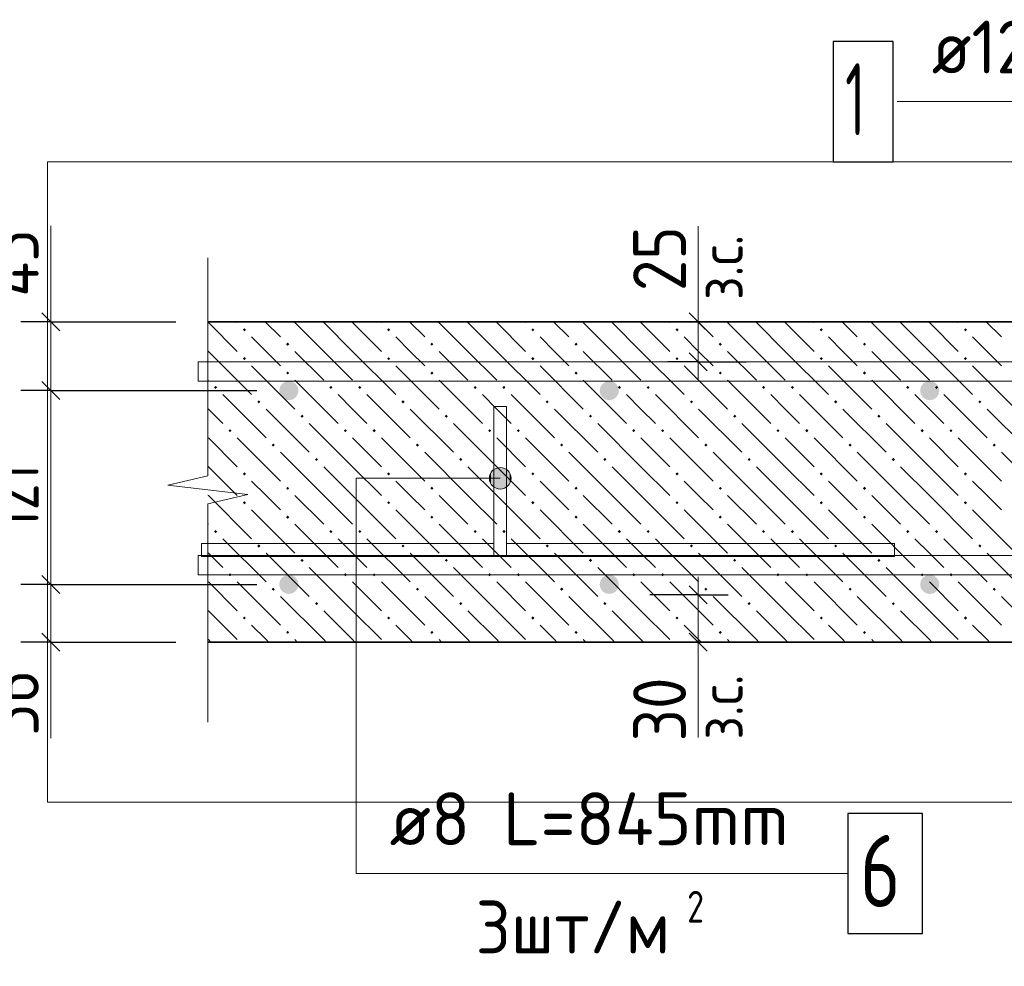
# Model space of a CAD drawing. Header units: millimetres. Extents: x 0 to 42000, y -59 to 29700.
# Tile 11 of 17: x 27701 to 31797, y 16272 to 20214. Entities that reach past the tile are written whole.
import ezdxf

# ---------------------------------------------------------------- set-up
doc = ezdxf.new("R2010")
doc.units = ezdxf.units.MM
for name, color, linetype, lineweight in [('Standard', 7, 'Continuous', 25), ('ЖБ Перекрытие верхний уровень', 7, 'Continuous', 18), ('Размерная линия_ общее', 7, 'Continuous', 13), ('Фоновоя арматура Х1', 7, 'Continuous', 25)]:
    doc.layers.add(name, color=color, linetype=linetype, lineweight=lineweight)
doc.styles.add('ISOCPEUR', font='txt')

msp = doc.modelspace()

# ---------------------------------------------------------------- hatches: boundary and pattern name
at = {"layer": 'Standard', "linetype": 'Continuous', "lineweight": 13, "transparency": 33554687}
for points in [[(29661.4, 18281.9), (29661.4, 18326.9), (29655.1, 18304.4)], [(29677.6, 18265.7), (29677.6, 18343.1), (29661.4, 18326.9)], [(29677.6, 18265.7), (29661.4, 18326.9), (29661.4, 18281.9)], [(29700.1, 18259.4), (29700.1, 18349.4), (29677.6, 18343.1)], [(29700.1, 18259.4), (29677.6, 18343.1), (29677.6, 18265.7)], [(29722.6, 18265.7), (29722.6, 18343.1), (29700.1, 18349.4)], [(29722.6, 18265.7), (29700.1, 18349.4), (29700.1, 18259.4)], [(29738.8, 18281.9), (29738.8, 18326.9), (29722.6, 18343.1)], [(29738.8, 18281.9), (29722.6, 18343.1), (29722.6, 18265.7)], [(29738.8, 18326.9), (29738.8, 18281.9), (29745.1, 18304.4)]]:
    msp.add_hatch(color=7, dxfattribs=at).paths.add_polyline_path(points)
at = {"layer": 'ЖБ Перекрытие верхний уровень', "linetype": 'Continuous', "lineweight": 18, "transparency": 33554687}
for points in [[(28629.2, 18922.7), (28635.7, 18929.2), (28642.2, 18922.7), (28635.7, 18916.2)], [(29229.2, 18922.7), (29235.7, 18929.2), (29242.2, 18922.7), (29235.7, 18916.2)], [(29829.2, 18922.7), (29835.7, 18929.2), (29842.2, 18922.7), (29835.7, 18916.2)], [(30429.2, 18922.7), (30435.7, 18929.2), (30442.2, 18922.7), (30435.7, 18916.2)], [(31029.2, 18922.7), (31035.7, 18929.2), (31042.2, 18922.7), (31035.7, 18916.2)], [(31629.2, 18922.7), (31635.7, 18929.2), (31642.2, 18922.7), (31635.7, 18916.2)], [(28809.2, 18862.7), (28815.7, 18869.2), (28822.2, 18862.7), (28815.7, 18856.2)], [(29409.2, 18862.7), (29415.7, 18869.2), (29422.2, 18862.7), (29415.7, 18856.2)], [(30009.2, 18862.7), (30015.7, 18869.2), (30022.2, 18862.7), (30015.7, 18856.2)], [(30609.2, 18862.7), (30615.7, 18869.2), (30622.2, 18862.7), (30615.7, 18856.2)], [(31209.2, 18862.7), (31215.7, 18869.2), (31222.2, 18862.7), (31215.7, 18856.2)], [(28629.2, 18802.7), (28635.7, 18809.2), (28642.2, 18802.7), (28635.7, 18796.2)], [(29229.2, 18802.7), (29235.7, 18809.2), (29242.2, 18802.7), (29235.7, 18796.2)], [(29829.2, 18802.7), (29835.7, 18809.2), (29842.2, 18802.7), (29835.7, 18796.2)], [(30429.2, 18802.7), (30435.7, 18809.2), (30442.2, 18802.7), (30435.7, 18796.2)], [(31029.2, 18802.7), (31035.7, 18809.2), (31042.2, 18802.7), (31035.7, 18796.2)], [(31629.2, 18802.7), (31635.7, 18809.2), (31642.2, 18802.7), (31635.7, 18796.2)], [(28809.2, 18742.7), (28815.7, 18749.2), (28822.2, 18742.7), (28815.7, 18736.2)], [(29409.2, 18742.7), (29415.7, 18749.2), (29422.2, 18742.7), (29415.7, 18736.2)], [(30009.2, 18742.7), (30015.7, 18749.2), (30022.2, 18742.7), (30015.7, 18736.2)], [(30609.2, 18742.7), (30615.7, 18749.2), (30622.2, 18742.7), (30615.7, 18736.2)], [(31209.2, 18742.7), (31215.7, 18749.2), (31222.2, 18742.7), (31215.7, 18736.2)], [(28509.2, 18682.7), (28515.7, 18689.2), (28522.2, 18682.7), (28515.7, 18676.2)], [(28989.2, 18682.7), (28995.7, 18689.2), (29002.2, 18682.7), (28995.7, 18676.2)], [(29109.2, 18682.7), (29115.7, 18689.2), (29122.2, 18682.7), (29115.7, 18676.2)], [(29589.2, 18682.7), (29595.7, 18689.2), (29602.2, 18682.7), (29595.7, 18676.2)], [(29709.2, 18682.7), (29715.7, 18689.2), (29722.2, 18682.7), (29715.7, 18676.2)], [(30189.2, 18682.7), (30195.7, 18689.2), (30202.2, 18682.7), (30195.7, 18676.2)], [(30309.2, 18682.7), (30315.7, 18689.2), (30322.2, 18682.7), (30315.7, 18676.2)], [(30789.2, 18682.7), (30795.7, 18689.2), (30802.2, 18682.7), (30795.7, 18676.2)], [(30909.2, 18682.7), (30915.7, 18689.2), (30922.2, 18682.7), (30915.7, 18676.2)], [(31389.2, 18682.7), (31395.7, 18689.2), (31402.2, 18682.7), (31395.7, 18676.2)], [(31509.2, 18682.7), (31515.7, 18689.2), (31522.2, 18682.7), (31515.7, 18676.2)], [(28689.2, 18622.7), (28695.7, 18629.2), (28702.2, 18622.7), (28695.7, 18616.2)], [(29289.2, 18622.7), (29295.7, 18629.2), (29302.2, 18622.7), (29295.7, 18616.2)], [(29889.2, 18622.7), (29895.7, 18629.2), (29902.2, 18622.7), (29895.7, 18616.2)], [(30489.2, 18622.7), (30495.7, 18629.2), (30502.2, 18622.7), (30495.7, 18616.2)], [(31089.2, 18622.7), (31095.7, 18629.2), (31102.2, 18622.7), (31095.7, 18616.2)], [(31689.2, 18622.7), (31695.7, 18629.2), (31702.2, 18622.7), (31695.7, 18616.2)], [(28869.2, 18562.7), (28875.7, 18569.2), (28882.2, 18562.7), (28875.7, 18556.2)], [(29469.2, 18562.7), (29475.7, 18569.2), (29482.2, 18562.7), (29475.7, 18556.2)], [(30069.2, 18562.7), (30075.7, 18569.2), (30082.2, 18562.7), (30075.7, 18556.2)], [(30669.2, 18562.7), (30675.7, 18569.2), (30682.2, 18562.7), (30675.7, 18556.2)], [(31269.2, 18562.7), (31275.7, 18569.2), (31282.2, 18562.7), (31275.7, 18556.2)], [(28569.2, 18502.7), (28575.7, 18509.2), (28582.2, 18502.7), (28575.7, 18496.2)], [(29049.2, 18502.7), (29055.7, 18509.2), (29062.2, 18502.7), (29055.7, 18496.2)], [(29169.2, 18502.7), (29175.7, 18509.2), (29182.2, 18502.7), (29175.7, 18496.2)], [(29649.2, 18502.7), (29655.7, 18509.2), (29662.2, 18502.7), (29655.7, 18496.2)], [(29769.2, 18502.7), (29775.7, 18509.2), (29782.2, 18502.7), (29775.7, 18496.2)], [(30249.2, 18502.7), (30255.7, 18509.2), (30262.2, 18502.7), (30255.7, 18496.2)], [(30369.2, 18502.7), (30375.7, 18509.2), (30382.2, 18502.7), (30375.7, 18496.2)], [(30849.2, 18502.7), (30855.7, 18509.2), (30862.2, 18502.7), (30855.7, 18496.2)], [(30969.2, 18502.7), (30975.7, 18509.2), (30982.2, 18502.7), (30975.7, 18496.2)], [(31449.2, 18502.7), (31455.7, 18509.2), (31462.2, 18502.7), (31455.7, 18496.2)], [(31569.2, 18502.7), (31575.7, 18509.2), (31582.2, 18502.7), (31575.7, 18496.2)], [(28749.2, 18442.7), (28755.7, 18449.2), (28762.2, 18442.7), (28755.7, 18436.2)], [(29349.2, 18442.7), (29355.7, 18449.2), (29362.2, 18442.7), (29355.7, 18436.2)], [(29949.2, 18442.7), (29955.7, 18449.2), (29962.2, 18442.7), (29955.7, 18436.2)], [(30549.2, 18442.7), (30555.7, 18449.2), (30562.2, 18442.7), (30555.7, 18436.2)], [(31149.2, 18442.7), (31155.7, 18449.2), (31162.2, 18442.7), (31155.7, 18436.2)], [(31749.2, 18442.7), (31755.7, 18449.2), (31762.2, 18442.7), (31755.7, 18436.2)], [(28929.2, 18382.7), (28935.7, 18389.2), (28942.2, 18382.7), (28935.7, 18376.2)], [(29529.2, 18382.7), (29535.7, 18389.2), (29542.2, 18382.7), (29535.7, 18376.2)], [(30129.2, 18382.7), (30135.7, 18389.2), (30142.2, 18382.7), (30135.7, 18376.2)], [(30729.2, 18382.7), (30735.7, 18389.2), (30742.2, 18382.7), (30735.7, 18376.2)], [(31329.2, 18382.7), (31335.7, 18389.2), (31342.2, 18382.7), (31335.7, 18376.2)], [(28629.2, 18322.7), (28635.7, 18329.2), (28642.2, 18322.7), (28635.7, 18316.2)], [(29229.2, 18322.7), (29235.7, 18329.2), (29242.2, 18322.7), (29235.7, 18316.2)], [(29829.2, 18322.7), (29835.7, 18329.2), (29842.2, 18322.7), (29835.7, 18316.2)], [(30429.2, 18322.7), (30435.7, 18329.2), (30442.2, 18322.7), (30435.7, 18316.2)], [(31029.2, 18322.7), (31035.7, 18329.2), (31042.2, 18322.7), (31035.7, 18316.2)], [(31629.2, 18322.7), (31635.7, 18329.2), (31642.2, 18322.7), (31635.7, 18316.2)], [(28809.2, 18262.7), (28815.7, 18269.2), (28822.2, 18262.7), (28815.7, 18256.2)], [(29409.2, 18262.7), (29415.7, 18269.2), (29422.2, 18262.7), (29415.7, 18256.2)], [(30009.2, 18262.7), (30015.7, 18269.2), (30022.2, 18262.7), (30015.7, 18256.2)], [(30609.2, 18262.7), (30615.7, 18269.2), (30622.2, 18262.7), (30615.7, 18256.2)], [(31209.2, 18262.7), (31215.7, 18269.2), (31222.2, 18262.7), (31215.7, 18256.2)], [(28629.2, 18202.7), (28635.7, 18209.2), (28642.2, 18202.7), (28635.7, 18196.2)], [(29229.2, 18202.7), (29235.7, 18209.2), (29242.2, 18202.7), (29235.7, 18196.2)], [(29829.2, 18202.7), (29835.7, 18209.2), (29842.2, 18202.7), (29835.7, 18196.2)], [(30429.2, 18202.7), (30435.7, 18209.2), (30442.2, 18202.7), (30435.7, 18196.2)], [(31029.2, 18202.7), (31035.7, 18209.2), (31042.2, 18202.7), (31035.7, 18196.2)], [(31629.2, 18202.7), (31635.7, 18209.2), (31642.2, 18202.7), (31635.7, 18196.2)], [(28809.2, 18142.7), (28815.7, 18149.2), (28822.2, 18142.7), (28815.7, 18136.2)], [(29409.2, 18142.7), (29415.7, 18149.2), (29422.2, 18142.7), (29415.7, 18136.2)], [(30009.2, 18142.7), (30015.7, 18149.2), (30022.2, 18142.7), (30015.7, 18136.2)], [(30609.2, 18142.7), (30615.7, 18149.2), (30622.2, 18142.7), (30615.7, 18136.2)], [(31209.2, 18142.7), (31215.7, 18149.2), (31222.2, 18142.7), (31215.7, 18136.2)], [(28509.2, 18082.7), (28515.7, 18089.2), (28522.2, 18082.7), (28515.7, 18076.2)], [(28989.2, 18082.7), (28995.7, 18089.2), (29002.2, 18082.7), (28995.7, 18076.2)], [(29109.2, 18082.7), (29115.7, 18089.2), (29122.2, 18082.7), (29115.7, 18076.2)], [(29589.2, 18082.7), (29595.7, 18089.2), (29602.2, 18082.7), (29595.7, 18076.2)], [(29709.2, 18082.7), (29715.7, 18089.2), (29722.2, 18082.7), (29715.7, 18076.2)], [(30189.2, 18082.7), (30195.7, 18089.2), (30202.2, 18082.7), (30195.7, 18076.2)], [(30309.2, 18082.7), (30315.7, 18089.2), (30322.2, 18082.7), (30315.7, 18076.2)], [(30789.2, 18082.7), (30795.7, 18089.2), (30802.2, 18082.7), (30795.7, 18076.2)], [(30909.2, 18082.7), (30915.7, 18089.2), (30922.2, 18082.7), (30915.7, 18076.2)], [(31389.2, 18082.7), (31395.7, 18089.2), (31402.2, 18082.7), (31395.7, 18076.2)], [(31509.2, 18082.7), (31515.7, 18089.2), (31522.2, 18082.7), (31515.7, 18076.2)], [(28689.2, 18022.7), (28695.7, 18029.2), (28702.2, 18022.7), (28695.7, 18016.2)], [(29289.2, 18022.7), (29295.7, 18029.2), (29302.2, 18022.7), (29295.7, 18016.2)], [(29889.2, 18022.7), (29895.7, 18029.2), (29902.2, 18022.7), (29895.7, 18016.2)], [(30489.2, 18022.7), (30495.7, 18029.2), (30502.2, 18022.7), (30495.7, 18016.2)], [(31089.2, 18022.7), (31095.7, 18029.2), (31102.2, 18022.7), (31095.7, 18016.2)], [(31689.2, 18022.7), (31695.7, 18029.2), (31702.2, 18022.7), (31695.7, 18016.2)], [(28869.2, 17962.7), (28875.7, 17969.2), (28882.2, 17962.7), (28875.7, 17956.2)], [(29469.2, 17962.7), (29475.7, 17969.2), (29482.2, 17962.7), (29475.7, 17956.2)], [(30069.2, 17962.7), (30075.7, 17969.2), (30082.2, 17962.7), (30075.7, 17956.2)], [(30669.2, 17962.7), (30675.7, 17969.2), (30682.2, 17962.7), (30675.7, 17956.2)], [(31269.2, 17962.7), (31275.7, 17969.2), (31282.2, 17962.7), (31275.7, 17956.2)], [(28569.2, 17902.7), (28575.7, 17909.2), (28582.2, 17902.7), (28575.7, 17896.2)], [(29049.2, 17902.7), (29055.7, 17909.2), (29062.2, 17902.7), (29055.7, 17896.2)], [(29169.2, 17902.7), (29175.7, 17909.2), (29182.2, 17902.7), (29175.7, 17896.2)], [(29649.2, 17902.7), (29655.7, 17909.2), (29662.2, 17902.7), (29655.7, 17896.2)], [(29769.2, 17902.7), (29775.7, 17909.2), (29782.2, 17902.7), (29775.7, 17896.2)], [(30249.2, 17902.7), (30255.7, 17909.2), (30262.2, 17902.7), (30255.7, 17896.2)], [(30369.2, 17902.7), (30375.7, 17909.2), (30382.2, 17902.7), (30375.7, 17896.2)], [(30849.2, 17902.7), (30855.7, 17909.2), (30862.2, 17902.7), (30855.7, 17896.2)], [(30969.2, 17902.7), (30975.7, 17909.2), (30982.2, 17902.7), (30975.7, 17896.2)], [(31449.2, 17902.7), (31455.7, 17909.2), (31462.2, 17902.7), (31455.7, 17896.2)], [(31569.2, 17902.7), (31575.7, 17909.2), (31582.2, 17902.7), (31575.7, 17896.2)], [(28749.2, 17842.7), (28755.7, 17849.2), (28762.2, 17842.7), (28755.7, 17836.2)], [(29349.2, 17842.7), (29355.7, 17849.2), (29362.2, 17842.7), (29355.7, 17836.2)], [(29949.2, 17842.7), (29955.7, 17849.2), (29962.2, 17842.7), (29955.7, 17836.2)], [(30549.2, 17842.7), (30555.7, 17849.2), (30562.2, 17842.7), (30555.7, 17836.2)], [(31149.2, 17842.7), (31155.7, 17849.2), (31162.2, 17842.7), (31155.7, 17836.2)], [(31749.2, 17842.7), (31755.7, 17849.2), (31762.2, 17842.7), (31755.7, 17836.2)], [(28929.2, 17782.7), (28935.7, 17789.2), (28942.2, 17782.7), (28935.7, 17776.2)], [(29529.2, 17782.7), (29535.7, 17789.2), (29542.2, 17782.7), (29535.7, 17776.2)], [(30129.2, 17782.7), (30135.7, 17789.2), (30142.2, 17782.7), (30135.7, 17776.2)], [(30729.2, 17782.7), (30735.7, 17789.2), (30742.2, 17782.7), (30735.7, 17776.2)], [(31329.2, 17782.7), (31335.7, 17789.2), (31342.2, 17782.7), (31335.7, 17776.2)], [(28629.2, 17722.7), (28635.7, 17729.2), (28642.2, 17722.7), (28635.7, 17716.2)], [(29229.2, 17722.7), (29235.7, 17729.2), (29242.2, 17722.7), (29235.7, 17716.2)], [(29829.2, 17722.7), (29835.7, 17729.2), (29842.2, 17722.7), (29835.7, 17716.2)], [(30429.2, 17722.7), (30435.7, 17729.2), (30442.2, 17722.7), (30435.7, 17716.2)], [(31029.2, 17722.7), (31035.7, 17729.2), (31042.2, 17722.7), (31035.7, 17716.2)], [(31629.2, 17722.7), (31635.7, 17729.2), (31642.2, 17722.7), (31635.7, 17716.2)], [(28809.2, 17662.7), (28815.7, 17669.2), (28822.2, 17662.7), (28815.7, 17656.2)], [(29409.2, 17662.7), (29415.7, 17669.2), (29422.2, 17662.7), (29415.7, 17656.2)], [(30009.2, 17662.7), (30015.7, 17669.2), (30022.2, 17662.7), (30015.7, 17656.2)], [(30609.2, 17662.7), (30615.7, 17669.2), (30622.2, 17662.7), (30615.7, 17656.2)], [(31209.2, 17662.7), (31215.7, 17669.2), (31222.2, 17662.7), (31215.7, 17656.2)]]:
    msp.add_hatch(color=7, dxfattribs=at).paths.add_polyline_path(points, flags=16)
at = {"layer": 'Фоновоя арматура Х1', "linetype": 'Continuous', "lineweight": 18, "transparency": 33554687}
for points in [[(28860.5, 18669.4), (28857.5, 18684.7), (28848.8, 18697.6), (28835.8, 18706.3), (28820.5, 18709.4), (28805.2, 18706.3), (28792.2, 18697.6), (28783.6, 18684.7), (28780.5, 18669.4), (28783.6, 18654), (28792.2, 18641.1), (28805.2, 18632.4), (28820.5, 18629.4), (28835.8, 18632.4), (28848.8, 18641.1), (28857.5, 18654)], [(30193.9, 18669.4), (30190.8, 18684.7), (30182.1, 18697.6), (30169.2, 18706.3), (30153.9, 18709.4), (30138.5, 18706.3), (30125.6, 18697.6), (30116.9, 18684.7), (30113.8, 18669.4), (30116.9, 18654), (30125.6, 18641.1), (30138.5, 18632.4), (30153.9, 18629.4), (30169.2, 18632.4), (30182.1, 18641.1), (30190.8, 18654)], [(31527.2, 18669.4), (31524.1, 18684.7), (31515.5, 18697.6), (31502.5, 18706.3), (31487.2, 18709.4), (31471.9, 18706.3), (31458.9, 18697.6), (31450.2, 18684.7), (31447.2, 18669.4), (31450.2, 18654), (31458.9, 18641.1), (31471.9, 18632.4), (31487.2, 18629.4), (31502.5, 18632.4), (31515.5, 18641.1), (31524.1, 18654)], [(28860.5, 17862.7), (28857.5, 17878), (28848.8, 17891), (28835.8, 17899.6), (28820.5, 17902.7), (28805.2, 17899.6), (28792.2, 17891), (28783.6, 17878), (28780.5, 17862.7), (28783.6, 17847.4), (28792.2, 17834.4), (28805.2, 17825.7), (28820.5, 17822.7), (28835.8, 17825.7), (28848.8, 17834.4), (28857.5, 17847.4)], [(30193.9, 17862.7), (30190.8, 17878), (30182.1, 17891), (30169.2, 17899.6), (30153.9, 17902.7), (30138.5, 17899.6), (30125.6, 17891), (30116.9, 17878), (30113.8, 17862.7), (30116.9, 17847.4), (30125.6, 17834.4), (30138.5, 17825.7), (30153.9, 17822.7), (30169.2, 17825.7), (30182.1, 17834.4), (30190.8, 17847.4)], [(31527.2, 17862.7), (31524.1, 17878), (31515.5, 17891), (31502.5, 17899.6), (31487.2, 17902.7), (31471.9, 17899.6), (31458.9, 17891), (31450.2, 17878), (31447.2, 17862.7), (31450.2, 17847.4), (31458.9, 17834.4), (31471.9, 17825.7), (31487.2, 17822.7), (31502.5, 17825.7), (31515.5, 17834.4), (31524.1, 17847.4)]]:
    msp.add_hatch(color=7, dxfattribs=at).paths.add_polyline_path(points)

# ---------------------------------------------------------------- linework, layer by layer
at = {"color": 7, "linetype": 'Continuous', "lineweight": 13, "transparency": 33554687}
msp.add_lwpolyline([(31340.1, 17979.4), (29673.4, 17979.4), (29673.4, 18602.7), (29726.7, 18602.7), (29726.7, 17979.4), (28457, 17979.4), (28457, 18032.7), (29673.4, 18032.7), (29673.4, 18602.7), (29726.7, 18602.7), (29726.7, 18032.7), (31340.1, 18032.7), (31340.1, 17979.4)], dxfattribs=at)
at = {"color": 7, "linetype": 'Continuous', "lineweight": 25, "transparency": 33554687}
msp.add_lwpolyline([(31146.7, 16409.4), (31456.7, 16409.4), (31456.7, 16909.4), (31146.7, 16909.4), (31146.7, 16409.4)], dxfattribs=at)
at = {"layer": 'Standard', "color": 7, "linetype": 'Continuous', "lineweight": 13, "transparency": 33554687}
for p, q in [((27829.8, 18956), (27829.8, 19356)), ((30523.2, 18956), (30523.2, 19353.5)), ((28483.7, 19222.7), (28483.7, 18314)), ((28483.7, 18314), (28317, 18275.4)), ((29700.1, 18349.4), (29700.1, 18349.4)), ((28317, 18275.4), (28650.4, 18236.7)), ((29655.1, 18304.4), (29655.1, 18304.4)), ((29745.1, 18304.4), (29745.1, 18304.4)), ((28650.4, 18236.7), (28483.7, 18198)), ((29700.1, 18259.4), (29700.1, 18259.4)), ((28483.7, 18198), (28483.7, 17289.4)), ((27829.8, 17222.7), (27829.8, 17622.7)), ((30523.2, 17622.7), (30523.2, 17225.3)), ((28483.7, 17289.4), (28483.7, 17289.4))]:
    msp.add_line(p, q, dxfattribs=at)
for points in [[(32820.5, 18669.4), (33103.4, 18952.2), (33103.4, 19872.7), (31351.7, 19872.7)], [(29700.1, 18304.4), (29100.1, 18304.4), (29100.1, 16659.4), (31146.7, 16659.4)]]:
    msp.add_lwpolyline(points, dxfattribs=at)
at = {"layer": 'Standard', "color": 254, "linetype": 'Continuous', "lineweight": 18, "true_color": 0xc4c4ff, "transparency": 33554687}
msp.add_lwpolyline([(27817, 16956), (38044, 16956), (38044, 19622.7), (27817, 19622.7), (27817, 16956)], dxfattribs=at)
at = {"layer": 'Standard', "color": 7, "linetype": 'Continuous', "lineweight": 13, "transparency": 33554687}
msp.add_circle((29700.1, 18304.4), 45, dxfattribs=at)
at = {"layer": 'ЖБ Перекрытие верхний уровень', "color": 7, "linetype": 'Continuous', "lineweight": 35, "transparency": 33554687}
for p, q in [((36380.5, 18956), (28483.7, 18956)), ((28483.7, 17622.7), (36380.5, 17622.7))]:
    msp.add_line(p, q, dxfattribs=at)
at = {"layer": 'ЖБ Перекрытие верхний уровень', "color": 9, "linetype": 'Continuous', "lineweight": 18, "true_color": 0xc7c7c7, "transparency": 33554687}
for p, q in [((28485.7, 18952.7), (28483.7, 18954.6)), ((28485.7, 18952.7), (28605.7, 18832.7)), ((28602.3, 18956), (28605.7, 18952.7)), ((28722.3, 18956), (28785.7, 18892.7)), ((28965.7, 18832.7), (28842.3, 18956)), ((28965.7, 18952.7), (29085.7, 18832.7)), ((29085.7, 18952.7), (29082.3, 18956)), ((29085.7, 18952.7), (29205.7, 18832.7)), ((29202.3, 18956), (29205.7, 18952.7)), ((29322.3, 18956), (29385.7, 18892.7)), ((29565.7, 18832.7), (29442.3, 18956)), ((29565.7, 18952.7), (29685.7, 18832.7)), ((29685.7, 18952.7), (29682.3, 18956)), ((29685.7, 18952.7), (29805.7, 18832.7)), ((29802.3, 18956), (29805.7, 18952.7)), ((29922.3, 18956), (29985.7, 18892.7)), ((30165.7, 18832.7), (30042.3, 18956)), ((30165.7, 18952.7), (30285.7, 18832.7)), ((30285.7, 18952.7), (30282.3, 18956)), ((30285.7, 18952.7), (30405.7, 18832.7)), ((30402.3, 18956), (30405.7, 18952.7)), ((30522.3, 18956), (30585.7, 18892.7)), ((30765.7, 18832.7), (30642.3, 18956)), ((30765.7, 18952.7), (30885.7, 18832.7)), ((30885.7, 18952.7), (30882.3, 18956)), ((30885.7, 18952.7), (31005.7, 18832.7)), ((31002.3, 18956), (31005.7, 18952.7)), ((31122.3, 18956), (31185.7, 18892.7)), ((31365.7, 18832.7), (31242.3, 18956)), ((31365.7, 18952.7), (31485.7, 18832.7)), ((31485.7, 18952.7), (31482.3, 18956)), ((31485.7, 18952.7), (31605.7, 18832.7)), ((31602.3, 18956), (31605.7, 18952.7)), ((31722.3, 18956), (31785.7, 18892.7)), ((28725.7, 18832.7), (28665.7, 18892.7)), ((29325.7, 18832.7), (29265.7, 18892.7)), ((29925.7, 18832.7), (29865.7, 18892.7)), ((30525.7, 18832.7), (30465.7, 18892.7)), ((31125.7, 18832.7), (31065.7, 18892.7)), ((31725.7, 18832.7), (31665.7, 18892.7)), ((28483.7, 18834.6), (28485.7, 18832.7)), ((28485.7, 18832.7), (28665.7, 18652.7)), ((28785.7, 18772.7), (28725.7, 18832.7)), ((28845.7, 18832.7), (28965.7, 18712.7)), ((28965.7, 18832.7), (29085.7, 18712.7)), ((29085.7, 18832.7), (29265.7, 18652.7)), ((29385.7, 18772.7), (29325.7, 18832.7)), ((29445.7, 18832.7), (29565.7, 18712.7)), ((29565.7, 18832.7), (29685.7, 18712.7)), ((29685.7, 18832.7), (29865.7, 18652.7)), ((29985.7, 18772.7), (29925.7, 18832.7)), ((30045.7, 18832.7), (30165.7, 18712.7)), ((30165.7, 18832.7), (30285.7, 18712.7)), ((30285.7, 18832.7), (30465.7, 18652.7)), ((30585.7, 18772.7), (30525.7, 18832.7)), ((30645.7, 18832.7), (30765.7, 18712.7)), ((30765.7, 18832.7), (30885.7, 18712.7)), ((30885.7, 18832.7), (31065.7, 18652.7)), ((31185.7, 18772.7), (31125.7, 18832.7)), ((31245.7, 18832.7), (31365.7, 18712.7)), ((31365.7, 18832.7), (31485.7, 18712.7)), ((31485.7, 18832.7), (31665.7, 18652.7)), ((31785.7, 18772.7), (31725.7, 18832.7)), ((28665.7, 18772.7), (28845.7, 18592.7)), ((29265.7, 18772.7), (29445.7, 18592.7)), ((29865.7, 18772.7), (30045.7, 18592.7)), ((30465.7, 18772.7), (30645.7, 18592.7)), ((31065.7, 18772.7), (31245.7, 18592.7)), ((31665.7, 18772.7), (31845.7, 18592.7)), ((28483.7, 18714.6), (28485.7, 18712.7)), ((28845.7, 18712.7), (29025.7, 18532.7)), ((29445.7, 18712.7), (29625.7, 18532.7)), ((30045.7, 18712.7), (30225.7, 18532.7)), ((30645.7, 18712.7), (30825.7, 18532.7)), ((31245.7, 18712.7), (31425.7, 18532.7)), ((28545.7, 18652.7), (28725.7, 18472.7)), ((29085.7, 18592.7), (29025.7, 18652.7)), ((29145.7, 18652.7), (29325.7, 18472.7)), ((29685.7, 18592.7), (29625.7, 18652.7)), ((29745.7, 18652.7), (29925.7, 18472.7)), ((30285.7, 18592.7), (30225.7, 18652.7)), ((30345.7, 18652.7), (30525.7, 18472.7)), ((30885.7, 18592.7), (30825.7, 18652.7)), ((30945.7, 18652.7), (31125.7, 18472.7)), ((31485.7, 18592.7), (31425.7, 18652.7)), ((31545.7, 18652.7), (31725.7, 18472.7)), ((28485.7, 18592.7), (28483.7, 18594.6)), ((28545.7, 18532.7), (28485.7, 18592.7)), ((28725.7, 18592.7), (28905.7, 18412.7)), ((29145.7, 18532.7), (29085.7, 18592.7)), ((29325.7, 18592.7), (29505.7, 18412.7)), ((29745.7, 18532.7), (29685.7, 18592.7)), ((29925.7, 18592.7), (30105.7, 18412.7)), ((30345.7, 18532.7), (30285.7, 18592.7)), ((30525.7, 18592.7), (30705.7, 18412.7)), ((30945.7, 18532.7), (30885.7, 18592.7)), ((31125.7, 18592.7), (31305.7, 18412.7)), ((31545.7, 18532.7), (31485.7, 18592.7)), ((31725.7, 18592.7), (31905.7, 18412.7)), ((29085.7, 18352.7), (28905.7, 18532.7)), ((29685.7, 18352.7), (29505.7, 18532.7)), ((30285.7, 18352.7), (30105.7, 18532.7)), ((30885.7, 18352.7), (30705.7, 18532.7)), ((31485.7, 18352.7), (31305.7, 18532.7)), ((28485.7, 18472.7), (28605.7, 18352.7)), ((28605.7, 18472.7), (28785.7, 18292.7)), ((29085.7, 18472.7), (29205.7, 18352.7)), ((29205.7, 18472.7), (29385.7, 18292.7)), ((29685.7, 18472.7), (29805.7, 18352.7)), ((29805.7, 18472.7), (29985.7, 18292.7)), ((30285.7, 18472.7), (30405.7, 18352.7)), ((30405.7, 18472.7), (30585.7, 18292.7)), ((30885.7, 18472.7), (31005.7, 18352.7)), ((31005.7, 18472.7), (31185.7, 18292.7)), ((31485.7, 18472.7), (31605.7, 18352.7)), ((31605.7, 18472.7), (31785.7, 18292.7)), ((28965.7, 18232.7), (28785.7, 18412.7)), ((29565.7, 18232.7), (29385.7, 18412.7)), ((30165.7, 18232.7), (29985.7, 18412.7)), ((30765.7, 18232.7), (30585.7, 18412.7)), ((31365.7, 18232.7), (31185.7, 18412.7)), ((31965.7, 18232.7), (31785.7, 18412.7)), ((28485.7, 18352.7), (28483.7, 18354.6)), ((28485.7, 18352.7), (28605.7, 18232.7)), ((28965.7, 18352.7), (29085.7, 18232.7)), ((29085.7, 18352.7), (29205.7, 18232.7)), ((29565.7, 18352.7), (29685.7, 18232.7)), ((29685.7, 18352.7), (29805.7, 18232.7)), ((30165.7, 18352.7), (30285.7, 18232.7)), ((30285.7, 18352.7), (30405.7, 18232.7)), ((30765.7, 18352.7), (30885.7, 18232.7)), ((30885.7, 18352.7), (31005.7, 18232.7)), ((31365.7, 18352.7), (31485.7, 18232.7)), ((31485.7, 18352.7), (31605.7, 18232.7)), ((28725.7, 18232.7), (28665.7, 18292.7)), ((29325.7, 18232.7), (29265.7, 18292.7)), ((29925.7, 18232.7), (29865.7, 18292.7)), ((30525.7, 18232.7), (30465.7, 18292.7)), ((31125.7, 18232.7), (31065.7, 18292.7)), ((31725.7, 18232.7), (31665.7, 18292.7)), ((28483.7, 18234.6), (28485.7, 18232.7)), ((28485.7, 18232.7), (28665.7, 18052.7)), ((28785.7, 18172.7), (28725.7, 18232.7)), ((28845.7, 18232.7), (28965.7, 18112.7)), ((28965.7, 18232.7), (29085.7, 18112.7)), ((29085.7, 18232.7), (29265.7, 18052.7)), ((29385.7, 18172.7), (29325.7, 18232.7)), ((29445.7, 18232.7), (29565.7, 18112.7)), ((29565.7, 18232.7), (29685.7, 18112.7)), ((29685.7, 18232.7), (29865.7, 18052.7)), ((29985.7, 18172.7), (29925.7, 18232.7)), ((30045.7, 18232.7), (30165.7, 18112.7)), ((30165.7, 18232.7), (30285.7, 18112.7)), ((30285.7, 18232.7), (30465.7, 18052.7)), ((30585.7, 18172.7), (30525.7, 18232.7)), ((30645.7, 18232.7), (30765.7, 18112.7)), ((30765.7, 18232.7), (30885.7, 18112.7)), ((30885.7, 18232.7), (31065.7, 18052.7)), ((31185.7, 18172.7), (31125.7, 18232.7)), ((31245.7, 18232.7), (31365.7, 18112.7)), ((31365.7, 18232.7), (31485.7, 18112.7)), ((31485.7, 18232.7), (31665.7, 18052.7)), ((31785.7, 18172.7), (31725.7, 18232.7)), ((28665.7, 18172.7), (28845.7, 17992.7)), ((29265.7, 18172.7), (29445.7, 17992.7)), ((29865.7, 18172.7), (30045.7, 17992.7)), ((30465.7, 18172.7), (30645.7, 17992.7)), ((31065.7, 18172.7), (31245.7, 17992.7)), ((31665.7, 18172.7), (31845.7, 17992.7)), ((28483.7, 18114.6), (28485.7, 18112.7)), ((28845.7, 18112.7), (29025.7, 17932.7)), ((29445.7, 18112.7), (29625.7, 17932.7)), ((30045.7, 18112.7), (30225.7, 17932.7)), ((30645.7, 18112.7), (30825.7, 17932.7)), ((31245.7, 18112.7), (31425.7, 17932.7)), ((28545.7, 18052.7), (28725.7, 17872.7)), ((29085.7, 17992.7), (29025.7, 18052.7)), ((29145.7, 18052.7), (29325.7, 17872.7)), ((29685.7, 17992.7), (29625.7, 18052.7)), ((29745.7, 18052.7), (29925.7, 17872.7)), ((30285.7, 17992.7), (30225.7, 18052.7)), ((30345.7, 18052.7), (30525.7, 17872.7)), ((30885.7, 17992.7), (30825.7, 18052.7)), ((30945.7, 18052.7), (31125.7, 17872.7)), ((31485.7, 17992.7), (31425.7, 18052.7)), ((31545.7, 18052.7), (31725.7, 17872.7)), ((28485.7, 17992.7), (28483.7, 17994.6)), ((28545.7, 17932.7), (28485.7, 17992.7)), ((28725.7, 17992.7), (28905.7, 17812.7)), ((29145.7, 17932.7), (29085.7, 17992.7)), ((29325.7, 17992.7), (29505.7, 17812.7)), ((29745.7, 17932.7), (29685.7, 17992.7)), ((29925.7, 17992.7), (30105.7, 17812.7)), ((30345.7, 17932.7), (30285.7, 17992.7)), ((30525.7, 17992.7), (30705.7, 17812.7)), ((30945.7, 17932.7), (30885.7, 17992.7)), ((31125.7, 17992.7), (31305.7, 17812.7)), ((31545.7, 17932.7), (31485.7, 17992.7)), ((31725.7, 17992.7), (31905.7, 17812.7)), ((29085.7, 17752.7), (28905.7, 17932.7)), ((29685.7, 17752.7), (29505.7, 17932.7)), ((30285.7, 17752.7), (30105.7, 17932.7)), ((30885.7, 17752.7), (30705.7, 17932.7)), ((31485.7, 17752.7), (31305.7, 17932.7)), ((28485.7, 17872.7), (28605.7, 17752.7)), ((28605.7, 17872.7), (28785.7, 17692.7)), ((29085.7, 17872.7), (29205.7, 17752.7)), ((29205.7, 17872.7), (29385.7, 17692.7)), ((29685.7, 17872.7), (29805.7, 17752.7)), ((29805.7, 17872.7), (29985.7, 17692.7)), ((30285.7, 17872.7), (30405.7, 17752.7)), ((30405.7, 17872.7), (30585.7, 17692.7)), ((30885.7, 17872.7), (31005.7, 17752.7)), ((31005.7, 17872.7), (31185.7, 17692.7)), ((31485.7, 17872.7), (31605.7, 17752.7)), ((31605.7, 17872.7), (31785.7, 17692.7)), ((28965.7, 17632.7), (28785.7, 17812.7)), ((29565.7, 17632.7), (29385.7, 17812.7)), ((30165.7, 17632.7), (29985.7, 17812.7)), ((30765.7, 17632.7), (30585.7, 17812.7)), ((31365.7, 17632.7), (31185.7, 17812.7)), ((31965.7, 17632.7), (31785.7, 17812.7)), ((28485.7, 17752.7), (28483.7, 17754.6)), ((28485.7, 17752.7), (28605.7, 17632.7)), ((28965.7, 17752.7), (29085.7, 17632.7)), ((29085.7, 17752.7), (29205.7, 17632.7)), ((29565.7, 17752.7), (29685.7, 17632.7)), ((29685.7, 17752.7), (29805.7, 17632.7)), ((30165.7, 17752.7), (30285.7, 17632.7)), ((30285.7, 17752.7), (30405.7, 17632.7)), ((30765.7, 17752.7), (30885.7, 17632.7)), ((30885.7, 17752.7), (31005.7, 17632.7)), ((31365.7, 17752.7), (31485.7, 17632.7)), ((31485.7, 17752.7), (31605.7, 17632.7)), ((28725.7, 17632.7), (28665.7, 17692.7)), ((29325.7, 17632.7), (29265.7, 17692.7)), ((29925.7, 17632.7), (29865.7, 17692.7)), ((30525.7, 17632.7), (30465.7, 17692.7)), ((31125.7, 17632.7), (31065.7, 17692.7)), ((31725.7, 17632.7), (31665.7, 17692.7)), ((28483.7, 17634.6), (28485.7, 17632.7)), ((28485.7, 17632.7), (28495.6, 17622.7)), ((28735.6, 17622.7), (28725.7, 17632.7)), ((28845.7, 17632.7), (28855.6, 17622.7)), ((28965.7, 17632.7), (28975.6, 17622.7)), ((29085.7, 17632.7), (29095.6, 17622.7)), ((29335.6, 17622.7), (29325.7, 17632.7)), ((29445.7, 17632.7), (29455.6, 17622.7)), ((29565.7, 17632.7), (29575.6, 17622.7)), ((29685.7, 17632.7), (29695.6, 17622.7)), ((29935.6, 17622.7), (29925.7, 17632.7)), ((30045.7, 17632.7), (30055.6, 17622.7)), ((30165.7, 17632.7), (30175.6, 17622.7)), ((30285.7, 17632.7), (30295.6, 17622.7)), ((30535.6, 17622.7), (30525.7, 17632.7)), ((30645.7, 17632.7), (30655.6, 17622.7)), ((30765.7, 17632.7), (30775.6, 17622.7)), ((30885.7, 17632.7), (30895.6, 17622.7)), ((31135.6, 17622.7), (31125.7, 17632.7)), ((31245.7, 17632.7), (31255.6, 17622.7)), ((31365.7, 17632.7), (31375.6, 17622.7)), ((31485.7, 17632.7), (31495.6, 17622.7)), ((31735.6, 17622.7), (31725.7, 17632.7))]:
    msp.add_line(p, q, dxfattribs=at)
at = {"layer": 'Размерная линия_ общее', "color": 7, "linetype": 'Continuous', "lineweight": 13, "transparency": 33554687}
for p, q in [((27829.8, 18956), (27829.8, 19031)), ((30523.2, 18956), (30523.2, 19031)), ((27829.8, 18956), (27829.8, 18669.4)), ((30523.2, 18789.4), (30523.2, 18956)), ((30523.2, 18789.4), (30523.2, 18714.4)), ((27829.8, 18669.4), (27829.8, 17862.7)), ((27829.8, 17862.7), (27829.8, 17622.7)), ((30523.2, 17819.4), (30523.2, 17894.4)), ((30523.2, 17819.4), (30523.2, 17622.7)), ((27829.8, 17622.7), (27829.8, 17547.7)), ((30523.2, 17622.7), (30523.2, 17547.7))]:
    msp.add_line(p, q, dxfattribs=at)
at = {"layer": 'Размерная линия_ общее', "color": 7, "linetype": 'Continuous', "lineweight": 25, "transparency": 33554687}
for p, q in [((27792.3, 18993.5), (27867.3, 18918.5)), ((30560.6, 18918.5), (30485.6, 18993.5)), ((30560.6, 18751.9), (30485.6, 18826.9)), ((27792.3, 18706.9), (27867.3, 18631.9)), ((27792.3, 17900.2), (27867.3, 17825.2)), ((30485.6, 17856.9), (30560.6, 17781.9)), ((27792.3, 17660.2), (27867.3, 17585.2)), ((30485.6, 17660.2), (30560.6, 17585.2))]:
    msp.add_line(p, q, dxfattribs=at)
at = {"layer": 'Размерная линия_ общее', "color": 253, "linetype": 'Continuous', "lineweight": -3, "true_color": 0xa0a0a0, "transparency": 33554687}
for p, q in [((27829.8, 18956), (27704.8, 18956)), ((27829.8, 18956), (27954.8, 18956)), ((27829.8, 18956), (28350.4, 18956)), ((30523.2, 18956), (30398.1, 18956)), ((30523.2, 18956), (30648.1, 18956)), ((30523.2, 18956), (30854.8, 18956)), ((30523.2, 18789.4), (30398.1, 18789.4)), ((30523.2, 18789.4), (30648.1, 18789.4)), ((30523.2, 18789.4), (30723.2, 18789.4)), ((27829.8, 18669.4), (27704.8, 18669.4)), ((27829.8, 18669.4), (27954.8, 18669.4)), ((27829.8, 18669.4), (28687.2, 18669.4)), ((27829.8, 17862.7), (27704.8, 17862.7)), ((27829.8, 17862.7), (27954.8, 17862.7)), ((27829.8, 17862.7), (28687.2, 17862.7)), ((30523.2, 17819.4), (30323.2, 17819.4)), ((30523.2, 17819.4), (30398.1, 17819.4)), ((30523.2, 17819.4), (30648.1, 17819.4)), ((27829.8, 17622.7), (27704.8, 17622.7)), ((27829.8, 17622.7), (27954.8, 17622.7)), ((27829.8, 17622.7), (28350.4, 17622.7)), ((30523.2, 17622.7), (30398.1, 17622.7)), ((30523.2, 17622.7), (30648.1, 17622.7)), ((30523.2, 17622.7), (30854.8, 17622.7))]:
    msp.add_line(p, q, dxfattribs=at)
at = {"layer": 'Фоновоя арматура Х1', "color": 7, "linetype": 'Continuous', "lineweight": 25, "transparency": 33554687}
msp.add_lwpolyline([(31085, 19622.7), (31335, 19622.7), (31335, 20122.7), (31085, 20122.7), (31085, 19622.7)], dxfattribs=at)
at = {"layer": 'Фоновоя арматура Х1', "color": 251, "linetype": 'Continuous', "lineweight": 18, "true_color": 0x656565, "transparency": 33554687}
for points in [[(36213.8, 18709.4), (28443.7, 18709.4), (28443.7, 18789.4), (36213.8, 18789.4), (36213.8, 18709.4)], [(36213.8, 18709.4), (28443.7, 18709.4), (28443.7, 18789.4), (36213.8, 18789.4), (36213.8, 18709.4)], [(36213.8, 18709.4), (28443.7, 18709.4), (28443.7, 18789.4), (36213.8, 18789.4), (36213.8, 18709.4)], [(36213.8, 18709.4), (28443.7, 18709.4), (28443.7, 18789.4), (36213.8, 18789.4), (36213.8, 18709.4)], [(36213.8, 18709.4), (28443.7, 18709.4), (28443.7, 18789.4), (36213.8, 18789.4), (36213.8, 18709.4)], [(36213.8, 17902.7), (28443.7, 17902.7), (28443.7, 17982.7), (36213.8, 17982.7), (36213.8, 17902.7)], [(36213.8, 17902.7), (28443.7, 17902.7), (28443.7, 17982.7), (36213.8, 17982.7), (36213.8, 17902.7)], [(36213.8, 17902.7), (28443.7, 17902.7), (28443.7, 17982.7), (36213.8, 17982.7), (36213.8, 17902.7)], [(36213.8, 17902.7), (28443.7, 17902.7), (28443.7, 17982.7), (36213.8, 17982.7), (36213.8, 17902.7)], [(36213.8, 17902.7), (28443.7, 17902.7), (28443.7, 17982.7), (36213.8, 17982.7), (36213.8, 17902.7)]]:
    msp.add_lwpolyline(points, dxfattribs=at)

# ---------------------------------------------------------------- texts
at = {"color": 7, "linetype": 'Continuous', "lineweight": 13, "transparency": 33554687, "attachment_point": 7, "style": 'ISOCPEUR'}
for s, insert, char_height, width in [('\\W0.98;ø8 L=845mm ', (29239.7, 16776.7), 220, 1910.609), ('\\W0.78;6', (31196.7, 16519.4), 300, 326.407)]:
    msp.add_mtext(s, dxfattribs=dict(at, insert=insert, char_height=char_height, width=width))
at = {"color": 7, "linetype": 'Continuous', "lineweight": 25, "transparency": 33554687, "attachment_point": 7, "style": 'ISOCPEUR'}
for s, insert, char_height, width in [('\\W0.95;3шт/м', (29597.6, 16326.1), 220, 984.303), ('\\W0.78;2', (30477.6, 16454.5), 132, 143.621)]:
    msp.add_mtext(s, dxfattribs=dict(at, insert=insert, char_height=char_height, width=width))
at = {"layer": 'Размерная линия_ общее', "color": 7, "linetype": 'Continuous', "lineweight": 18, "transparency": 33554687, "char_height": 180, "width": 413.948, "attachment_point": 7, "rotation": 90, "style": 'ISOCPEUR'}
for insert in [(30709, 19047.3), (30709, 17216.5)]:
    msp.add_mtext('\\W0.90;з.с.', dxfattribs=dict(at, insert=insert))
at = {"layer": 'Размерная линия_ общее', "color": 7, "linetype": 'Continuous', "lineweight": 25, "transparency": 33554687, "char_height": 220, "attachment_point": 7, "rotation": 90, "style": 'ISOCPEUR'}
for s, insert, width in [('\\W0.88;43', (27779.8, 19060.2), 426.797), ('\\W0.87;25', (30473.1, 19083.6), 403.932), ('\\W0.74;121', (27779.8, 18090), 455.155), ('\\W0.87;36', (27779.8, 17232.5), 403.932), ('\\W0.87;30', (30473.1, 17209.1), 403.924)]:
    msp.add_mtext(s, dxfattribs=dict(at, insert=insert, width=width))
at = {"layer": 'Фоновоя арматура Х1', "color": 7, "linetype": 'Continuous', "lineweight": 13, "transparency": 33554687, "attachment_point": 7, "style": 'ISOCPEUR'}
for s, insert, char_height, width in [('\\W0.94;ø12 L=п.м. ', (31495.4, 19990), 220, 1599.141), ('\\W0.56;1', (31135, 19732.7), 300, 233.324)]:
    msp.add_mtext(s, dxfattribs=dict(at, insert=insert, char_height=char_height, width=width))

doc.saveas('drawing.dxf')
